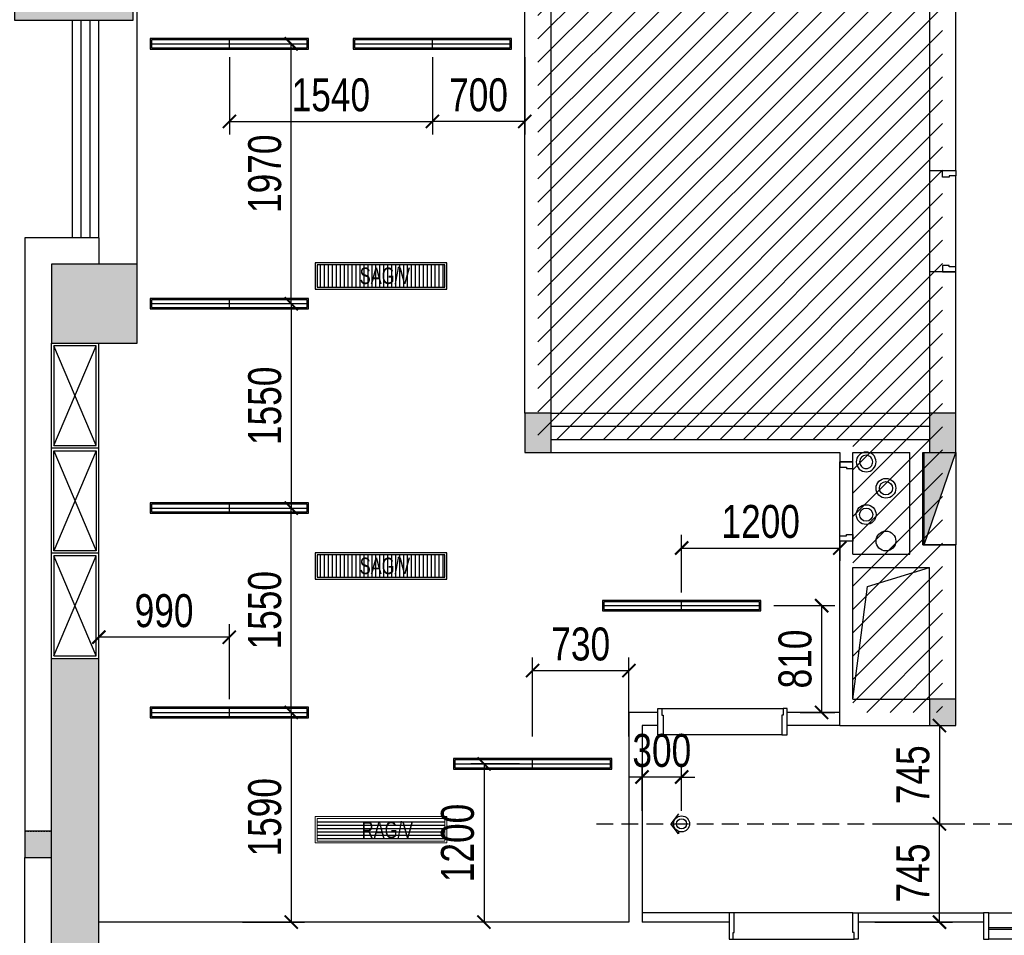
# Model space of a CAD drawing. Header units: millimetres. Extents: x -539149 to -534375, y 505028 to 505469.
# Tile 67 of 135: x -536092 to -536017, y 505173 to 505242. Entities that reach past the tile are written whole.
import ezdxf

# ---------------------------------------------------------------- set-up
doc = ezdxf.new("R2010")
doc.units = ezdxf.units.MM
doc.header["$LTSCALE"] = 10
doc.linetypes.add('DASH', pattern=[0.35, 0.25, -0.1])
doc.linetypes.add('DASHED', pattern=[19.05, 12.7, -6.35])
doc.layers.get('Defpoints').update_dxf_attribs({"color": 8})
for name, color, linetype in [('-消火栓', 242, 'Continuous'), ('A-建筑-原墙体', 2, 'Continuous'), ('A-建筑-新增墙体', 3, 'Continuous'), ('A-建筑-柱子、剪力墙', 251, 'Continuous'), ('A-建筑-窗户', 4, 'Continuous'), ('B-平面-到顶家具H', 30, 'Continuous'), ('B-平面-完成面造型线', 6, 'Continuous'), ('B-平面-门洞线', 8, 'Continuous'), ('C-顶棚-灯具', 4, 'Continuous'), ('C-顶棚-灯具尺寸', 4, 'Continuous'), ('C-顶棚-细线', 31, 'Continuous'), ('C-顶棚-造型线', 30, 'Continuous'), ('E-填充', 251, 'Continuous'), ('Q-立面-填充', 251, 'Continuous')]:
    doc.layers.add(name, color=color, linetype=linetype)
doc.layers.add('C-顶棚-空调', color=4, linetype='Continuous', lineweight=20)
doc.layers.add('E-空调', color=4, linetype='Continuous', lineweight=20)
doc.styles.add('CCD_DIM', font='txt', dxfattribs={"width": 0.8})
doc.styles.add('STSL', font='txt', dxfattribs={"width": 0.8})
doc.dimstyles.new('1-1', dxfattribs={"dimscale": 0, "dimtxt": 2.5, "dimasz": 1, "dimexe": 1, "dimexo": 1, "dimgap": 0.75, "dimtad": 1, "dimdec": 0, "dimrnd": 0.005, "dimzin": 0, "dimdsep": 46, "dimtxsty": 'CCD_DIM', "dimblk": 'ARCHTICK', "dimcen": 0.13, "dimclrd": 44, "dimclre": 44, "dimclrt": 50, "dimadec": 0, "dimazin": 0, "dimtfac": 1, "dimtdec": 0, "dimtix": 1, "dimtmove": 2, "dimatfit": 3, "dimldrblk": 'HBA_Leader_Dot', "dimfxl": 5, "dimfxlon": 1, "dimtvp": 1, "dimtolj": 1, "dimtzin": 0, "dimarcsym": 0})

# ---------------------------------------------------------------- blocks, each defined once
blk = doc.blocks.new('$TwtSys$00000434')
for p, q in [((-0.5, 0.5), (-0.5, -0.5)), ((-0.5, -0.5), (0.5, 0.5)), ((0.5, 0.5), (-0.5, 0.5)), ((0.5, -0.5), (0.5, 0.5)), ((-0.5, -0.5), (0.5, -0.5))]:
    blk.add_line(p, q)
blk.add_solid([(0.5, -0.5), (0.5, 0.5), (-0.5, -0.5)])
blk = doc.blocks.new('_FZH')
at = {"layer": 'A-建筑-原墙体'}
blk.add_lwpolyline([(-0.5, -0.5), (0.5, -0.5), (0.5, 0.5), (-0.5, 0.5)], close=True, dxfattribs=at)
at = {"layer": 'A-建筑-柱子、剪力墙'}
blk.add_solid([(-0.5, -0.5), (0.5, -0.5), (-0.5, 0.5), (0.5, 0.5)], dxfattribs=at)
blk = doc.blocks.new('*E408')
at = {"layer": 'B-平面-到顶家具H'}
for p, q in [((1460, 130), (5310, 130)), ((5310, -70), (1460, -70))]:
    blk.add_line(p, q, dxfattribs=at)
at = {"layer": 'B-平面-完成面造型线'}
for p, q in [((1420, 60), (1020, 60)), ((1420, 0), (1020, 0))]:
    blk.add_line(p, q, dxfattribs=at)
at = {"layer": 'B-平面-完成面造型线', "color": 4}
for p, q in [((1460, 56), (5310, 56)), ((1460, 44), (5310, 44))]:
    blk.add_line(p, q, dxfattribs=at)
at = {"layer": 'B-平面-完成面造型线'}
for points in [[(0, 130), (40, 130), (40, -70), (0, -70)], [(1420, 130), (1460, 130), (1460, -70), (1420, -70)], [(5350, 130), (5310, 130), (5310, -70), (5350, -70)]]:
    blk.add_lwpolyline(points, close=True, dxfattribs=at)
for points in [[(80, 15), (80, 0), (40, 0), (40, 60), (60, 60), (60, 50), (70, 50), (70, 15), (80, 15)], [(980, 15), (980, 0), (1020, 0), (1020, 60), (1000, 60), (1000, 50), (990, 50), (990, 15), (980, 15)]]:
    blk.add_lwpolyline(points, dxfattribs=at)
at = {"layer": 'C-顶棚-细线'}
for p, q in [((1000, 60), (60, 60)), ((980, 0), (80, 0))]:
    blk.add_line(p, q, dxfattribs=at)
at = {"layer": 'C-顶棚-造型线'}
for p, q in [((1420, 130), (40, 130)), ((1420, -70), (40, -70))]:
    blk.add_line(p, q, dxfattribs=at)
blk = doc.blocks.new('*E413')
at = {"layer": 'B-平面-完成面造型线'}
for points in [[(-940, 80), (-940, -70), (-980, -70), (-980, 130), (-950, 130), (-950, 80), (-940, 80)], [(-40, 80), (-40, -70), (0, -70), (0, 130), (-30, 130), (-30, 80), (-40, 80)]]:
    blk.add_lwpolyline(points, dxfattribs=at)
at = {"layer": 'B-平面-门洞线', "color": 8}
for p, q in [((-950, 130), (-30, 130)), ((-40, -70), (-940, -70))]:
    blk.add_line(p, q, dxfattribs=at)
blk = doc.blocks.new('A$C323A0BBE')
at = {"layer": 'C-顶棚-灯具', "color": 8}
for p, q in [((0, 600), (0, -600)), ((-40, 0), (40, 0))]:
    blk.add_line(p, q, dxfattribs=at)
at = {"layer": 'C-顶棚-灯具'}
blk.add_lwpolyline([(-40, -600), (40, -600), (40, 600), (-40, 600)], close=True, dxfattribs=at)
at = {"layer": 'C-顶棚-灯具', "color": 8}
blk.add_lwpolyline([(-30, -590), (30, -590), (30, 590), (-30, 590)], close=True, dxfattribs=at)
blk = doc.blocks.new('射灯(可调角度）')
h = blk.add_hatch(color=9)
edge = h.paths.add_edge_path()
edge.add_line((17.3, 44.1), (17.3, 59))
edge.add_line((17.3, 59), (63.3, 0))
edge.add_line((63.3, 0), (17.3, -59))
edge.add_line((17.3, -59), (17.3, -44.1))
edge.add_ellipse((0, 0), major_axis=(-33.5, 33.5), ratio=1, start_angle=156.44488, end_angle=225)
edge.add_ellipse((0, 0), major_axis=(33.5, 33.5), ratio=1, start_angle=315, end_angle=383.55512)
for p, q in [((17.3, 44.1), (17.3, 59)), ((17.3, 59), (63.3, 0)), ((17.3, -59), (63.3, 0))]:
    blk.add_line(p, q)
blk.add_circle((0, 0), 47.4)
at = {"color": 8}
blk.add_circle((0, 0), 30, dxfattribs=at)
blk = doc.blocks.new('*E416')
at = {"layer": 'B-平面-完成面造型线'}
for points in [[(-940, 80), (-940, -70), (-980, -70), (-980, 130), (-950, 130), (-950, 80), (-940, 80)], [(-40, 80), (-40, -70), (0, -70), (0, 130), (-30, 130), (-30, 80), (-40, 80)]]:
    blk.add_lwpolyline(points, dxfattribs=at)
at = {"layer": 'B-平面-门洞线', "color": 8}
for p, q in [((-950, 130), (-30, 130)), ((-40, -70), (-940, -70))]:
    blk.add_line(p, q, dxfattribs=at)
blk = doc.blocks.new('_ArchTick')
at = {"color": 0, "linetype": 'ByBlock', "const_width": 0.15}
blk.add_lwpolyline([(-0.5, -0.5), (0.5, 0.5)], dxfattribs=at)
blk = doc.blocks.new('HBA_Leader_Dot')
at = {"color": 0, "linetype": 'ByBlock'}
blk.add_line((-5, 0), (-10, 0), dxfattribs=at)
at = {"color": 0, "linetype": 'ByBlock', "const_width": 5}
blk.add_lwpolyline([(-2.5, 0, 1), (2.5, 0, 1)], format="xyb", close=True, dxfattribs=at)
blk = doc.blocks.new('*D341')
at = {"layer": 'C-顶棚-灯具尺寸', "color": 44, "lineweight": -2, "ltscale": 0.01, "transparency": 16777216}
for p, q in [((-536041.573, 505198.799), (-536041.573, 505203.166)), ((-536029.573, 505198.799), (-536029.573, 505203.166)), ((-536041.573, 505202.166), (-536029.573, 505202.166))]:
    blk.add_line(p, q, dxfattribs=at)
at = {"layer": 'Defpoints', "color": 0, "ltscale": 0.01, "transparency": 16777216}
for p in [(-536029.573, 505202.166), (-536041.573, 505197.799), (-536029.573, 505197.799)]:
    blk.add_point(p, dxfattribs=at)
at = {"layer": 'C-顶棚-灯具尺寸', "color": 44, "lineweight": -2, "ltscale": 0.01, "transparency": 16777216, "rotation": 180}
blk.add_blockref('_ArchTick', (-536041.573, 505202.166), dxfattribs=at)
at = {"layer": 'C-顶棚-灯具尺寸', "color": 44, "lineweight": -2, "ltscale": 0.01, "transparency": 16777216}
blk.add_blockref('_ArchTick', (-536029.573, 505202.166), dxfattribs=at)
at = {"layer": 'C-顶棚-灯具尺寸', "color": 50, "ltscale": 0.01, "transparency": 16777216, "insert": (-536035.573, 505204.166), "char_height": 2.5, "attachment_point": 5, "style": 'CCD_DIM'}
blk.add_mtext('\\A1;1200', dxfattribs=at)
blk = doc.blocks.new('*D342')
at = {"layer": 'C-顶棚-灯具尺寸', "color": 44, "lineweight": -2, "ltscale": 0.01, "transparency": 16777216}
for p, q in [((-536034.573, 505197.799), (-536029.956, 505197.799)), ((-536030.956, 505197.799), (-536030.956, 505189.699)), ((-536032.573, 505189.699), (-536029.956, 505189.699))]:
    blk.add_line(p, q, dxfattribs=at)
at = {"layer": 'Defpoints', "color": 0, "ltscale": 0.01, "transparency": 16777216}
for p in [(-536035.573, 505197.799), (-536033.573, 505189.699), (-536030.956, 505189.699)]:
    blk.add_point(p, dxfattribs=at)
at = {"layer": 'C-顶棚-灯具尺寸', "color": 44, "lineweight": -2, "ltscale": 0.01, "transparency": 16777216}
for p, rotation in [((-536030.956, 505197.799), 90), ((-536030.956, 505189.699), 270)]:
    blk.add_blockref('_ArchTick', p, dxfattribs=dict(at, rotation=rotation))
at = {"layer": 'C-顶棚-灯具尺寸', "color": 50, "ltscale": 0.01, "transparency": 16777216, "insert": (-536032.956, 505193.749), "char_height": 2.5, "attachment_point": 5, "rotation": 90, "style": 'CCD_DIM'}
blk.add_mtext('\\A1;810', dxfattribs=at)
blk = doc.blocks.new('*D343')
at = {"layer": 'C-顶棚-灯具尺寸', "color": 44, "lineweight": -2, "ltscale": 0.01, "transparency": 16777216}
for p, q in [((-536053.873, 505185.799), (-536057.556, 505185.799)), ((-536056.556, 505185.799), (-536056.556, 505173.799)), ((-536053.873, 505173.799), (-536057.556, 505173.799))]:
    blk.add_line(p, q, dxfattribs=at)
at = {"layer": 'Defpoints', "color": 0, "ltscale": 0.01, "transparency": 16777216}
for p in [(-536052.873, 505185.799), (-536056.556, 505173.799), (-536052.873, 505173.799)]:
    blk.add_point(p, dxfattribs=at)
at = {"layer": 'C-顶棚-灯具尺寸', "color": 44, "lineweight": -2, "ltscale": 0.01, "transparency": 16777216}
for p, rotation in [((-536056.556, 505185.799), 90), ((-536056.556, 505173.799), 270)]:
    blk.add_blockref('_ArchTick', p, dxfattribs=dict(at, rotation=rotation))
at = {"layer": 'C-顶棚-灯具尺寸', "color": 50, "ltscale": 0.01, "transparency": 16777216, "insert": (-536058.556, 505179.799), "char_height": 2.5, "attachment_point": 5, "rotation": 90, "style": 'CCD_DIM'}
blk.add_mtext('\\A1;1200', dxfattribs=at)
blk = doc.blocks.new('*D344')
at = {"layer": 'C-顶棚-灯具尺寸', "color": 44, "lineweight": -2, "ltscale": 0.01, "transparency": 16777216}
for p, q in [((-536085.773, 505190.699), (-536085.773, 505196.401)), ((-536075.873, 505190.699), (-536075.873, 505196.401)), ((-536075.873, 505195.401), (-536085.773, 505195.401))]:
    blk.add_line(p, q, dxfattribs=at)
at = {"layer": 'Defpoints', "color": 0, "ltscale": 0.01, "transparency": 16777216}
for p in [(-536085.773, 505195.401), (-536085.773, 505189.699), (-536075.873, 505189.699)]:
    blk.add_point(p, dxfattribs=at)
at = {"layer": 'C-顶棚-灯具尺寸', "color": 44, "lineweight": -2, "ltscale": 0.01, "transparency": 16777216, "rotation": 180}
blk.add_blockref('_ArchTick', (-536085.773, 505195.401), dxfattribs=at)
at = {"layer": 'C-顶棚-灯具尺寸', "color": 44, "lineweight": -2, "ltscale": 0.01, "transparency": 16777216}
blk.add_blockref('_ArchTick', (-536075.873, 505195.401), dxfattribs=at)
at = {"layer": 'C-顶棚-灯具尺寸', "color": 50, "ltscale": 0.01, "transparency": 16777216, "insert": (-536080.823, 505197.401), "char_height": 2.5, "attachment_point": 5, "style": 'CCD_DIM'}
blk.add_mtext('\\A1;990', dxfattribs=at)
blk = doc.blocks.new('*D345')
at = {"layer": 'C-顶棚-灯具尺寸', "color": 44, "lineweight": -2, "ltscale": 0.01, "transparency": 16777216}
for p, q in [((-536074.873, 505189.699), (-536070.179, 505189.699)), ((-536071.179, 505189.699), (-536071.179, 505173.799)), ((-536074.873, 505173.799), (-536070.179, 505173.799))]:
    blk.add_line(p, q, dxfattribs=at)
at = {"layer": 'Defpoints', "color": 0, "ltscale": 0.01, "transparency": 16777216}
for p in [(-536075.873, 505189.699), (-536075.873, 505173.799), (-536071.179, 505173.799)]:
    blk.add_point(p, dxfattribs=at)
at = {"layer": 'C-顶棚-灯具尺寸', "color": 44, "lineweight": -2, "ltscale": 0.01, "transparency": 16777216}
for p, rotation in [((-536071.179, 505189.699), 90), ((-536071.179, 505173.799), 270)]:
    blk.add_blockref('_ArchTick', p, dxfattribs=dict(at, rotation=rotation))
at = {"layer": 'C-顶棚-灯具尺寸', "color": 50, "ltscale": 0.01, "transparency": 16777216, "insert": (-536073.179, 505181.749), "char_height": 2.5, "attachment_point": 5, "rotation": 90, "style": 'CCD_DIM'}
blk.add_mtext('\\A1;1590', dxfattribs=at)
blk = doc.blocks.new('*D346')
at = {"layer": 'C-顶棚-灯具尺寸', "color": 44, "lineweight": -2, "ltscale": 0.01, "transparency": 16777216}
for p, q in [((-536074.873, 505205.199), (-536070.179, 505205.199)), ((-536071.179, 505189.699), (-536071.179, 505205.199)), ((-536074.873, 505189.699), (-536070.179, 505189.699))]:
    blk.add_line(p, q, dxfattribs=at)
at = {"layer": 'Defpoints', "color": 0, "ltscale": 0.01, "transparency": 16777216}
for p in [(-536075.873, 505205.199), (-536071.179, 505205.199), (-536075.873, 505189.699)]:
    blk.add_point(p, dxfattribs=at)
at = {"layer": 'C-顶棚-灯具尺寸', "color": 44, "lineweight": -2, "ltscale": 0.01, "transparency": 16777216}
for p, rotation in [((-536071.179, 505205.199), 90), ((-536071.179, 505189.699), 270)]:
    blk.add_blockref('_ArchTick', p, dxfattribs=dict(at, rotation=rotation))
at = {"layer": 'C-顶棚-灯具尺寸', "color": 50, "ltscale": 0.01, "transparency": 16777216, "insert": (-536073.179, 505197.449), "char_height": 2.5, "attachment_point": 5, "rotation": 90, "style": 'CCD_DIM'}
blk.add_mtext('\\A1;1550', dxfattribs=at)
blk = doc.blocks.new('*D347')
at = {"layer": 'C-顶棚-灯具尺寸', "color": 44, "lineweight": -2, "ltscale": 0.01, "transparency": 16777216}
for p, q in [((-536074.873, 505220.699), (-536070.179, 505220.699)), ((-536071.179, 505220.699), (-536071.179, 505205.199)), ((-536074.873, 505205.199), (-536070.179, 505205.199))]:
    blk.add_line(p, q, dxfattribs=at)
at = {"layer": 'Defpoints', "color": 0, "ltscale": 0.01, "transparency": 16777216}
for p in [(-536075.873, 505220.699), (-536075.873, 505205.199), (-536071.179, 505205.199)]:
    blk.add_point(p, dxfattribs=at)
at = {"layer": 'C-顶棚-灯具尺寸', "color": 44, "lineweight": -2, "ltscale": 0.01, "transparency": 16777216}
for p, rotation in [((-536071.179, 505220.699), 90), ((-536071.179, 505205.199), 270)]:
    blk.add_blockref('_ArchTick', p, dxfattribs=dict(at, rotation=rotation))
at = {"layer": 'C-顶棚-灯具尺寸', "color": 50, "ltscale": 0.01, "transparency": 16777216, "insert": (-536073.179, 505212.949), "char_height": 2.5, "attachment_point": 5, "rotation": 90, "style": 'CCD_DIM'}
blk.add_mtext('\\A1;1550', dxfattribs=at)
blk = doc.blocks.new('*D348')
at = {"layer": 'C-顶棚-灯具尺寸', "color": 44, "lineweight": -2, "ltscale": 0.01, "transparency": 16777216}
for p, q in [((-536074.873, 505240.399), (-536070.179, 505240.399)), ((-536071.179, 505220.699), (-536071.179, 505240.399)), ((-536074.873, 505220.699), (-536070.179, 505220.699))]:
    blk.add_line(p, q, dxfattribs=at)
at = {"layer": 'Defpoints', "color": 0, "ltscale": 0.01, "transparency": 16777216}
for p in [(-536075.873, 505240.399), (-536071.179, 505240.399), (-536075.873, 505220.699)]:
    blk.add_point(p, dxfattribs=at)
at = {"layer": 'C-顶棚-灯具尺寸', "color": 44, "lineweight": -2, "ltscale": 0.01, "transparency": 16777216}
for p, rotation in [((-536071.179, 505240.399), 90), ((-536071.179, 505220.699), 270)]:
    blk.add_blockref('_ArchTick', p, dxfattribs=dict(at, rotation=rotation))
at = {"layer": 'C-顶棚-灯具尺寸', "color": 50, "ltscale": 0.01, "transparency": 16777216, "insert": (-536073.179, 505230.549), "char_height": 2.5, "attachment_point": 5, "rotation": 90, "style": 'CCD_DIM'}
blk.add_mtext('\\A1;1970', dxfattribs=at)
blk = doc.blocks.new('*D349')
at = {"layer": 'C-顶棚-灯具尺寸', "color": 44, "lineweight": -2, "ltscale": 0.01, "transparency": 16777216}
for p, q in [((-536075.873, 505239.399), (-536075.873, 505233.519)), ((-536060.473, 505239.399), (-536060.473, 505233.519)), ((-536075.873, 505234.519), (-536060.473, 505234.519))]:
    blk.add_line(p, q, dxfattribs=at)
at = {"layer": 'Defpoints', "color": 0, "ltscale": 0.01, "transparency": 16777216}
for p in [(-536075.873, 505240.399), (-536060.473, 505240.399), (-536060.473, 505234.519)]:
    blk.add_point(p, dxfattribs=at)
at = {"layer": 'C-顶棚-灯具尺寸', "color": 44, "lineweight": -2, "ltscale": 0.01, "transparency": 16777216, "rotation": 180}
blk.add_blockref('_ArchTick', (-536075.873, 505234.519), dxfattribs=at)
at = {"layer": 'C-顶棚-灯具尺寸', "color": 44, "lineweight": -2, "ltscale": 0.01, "transparency": 16777216}
blk.add_blockref('_ArchTick', (-536060.473, 505234.519), dxfattribs=at)
at = {"layer": 'C-顶棚-灯具尺寸', "color": 50, "ltscale": 0.01, "transparency": 16777216, "insert": (-536068.173, 505236.519), "char_height": 2.5, "attachment_point": 5, "style": 'CCD_DIM'}
blk.add_mtext('\\A1;1540', dxfattribs=at)
blk = doc.blocks.new('*D350')
at = {"layer": 'C-顶棚-灯具尺寸', "color": 44, "lineweight": -2, "ltscale": 0.01, "transparency": 16777216}
for p, q in [((-536060.473, 505239.399), (-536060.473, 505233.519)), ((-536053.473, 505239.399), (-536053.473, 505233.519)), ((-536053.473, 505234.519), (-536060.473, 505234.519))]:
    blk.add_line(p, q, dxfattribs=at)
at = {"layer": 'Defpoints', "color": 0, "ltscale": 0.01, "transparency": 16777216}
for p in [(-536060.473, 505240.399), (-536053.473, 505240.399), (-536060.473, 505234.519)]:
    blk.add_point(p, dxfattribs=at)
at = {"layer": 'C-顶棚-灯具尺寸', "color": 44, "lineweight": -2, "ltscale": 0.01, "transparency": 16777216, "rotation": 180}
blk.add_blockref('_ArchTick', (-536060.473, 505234.519), dxfattribs=at)
at = {"layer": 'C-顶棚-灯具尺寸', "color": 44, "lineweight": -2, "ltscale": 0.01, "transparency": 16777216}
blk.add_blockref('_ArchTick', (-536053.473, 505234.519), dxfattribs=at)
at = {"layer": 'C-顶棚-灯具尺寸', "color": 50, "ltscale": 0.01, "transparency": 16777216, "insert": (-536056.973, 505236.519), "char_height": 2.5, "attachment_point": 5, "style": 'CCD_DIM'}
blk.add_mtext('\\A1;700', dxfattribs=at)
blk = doc.blocks.new('*D369')
at = {"layer": 'C-顶棚-灯具尺寸', "color": 44, "lineweight": -2, "ltscale": 0.01, "transparency": 16777216}
for p, q in [((-536044.573, 505182.249), (-536044.573, 505185.801)), ((-536041.573, 505182.249), (-536041.573, 505185.801)), ((-536044.573, 505184.801), (-536045.573, 505184.801)), ((-536041.573, 505184.801), (-536044.573, 505184.801)), ((-536041.573, 505184.801), (-536040.573, 505184.801))]:
    blk.add_line(p, q, dxfattribs=at)
at = {"layer": 'Defpoints', "color": 0, "ltscale": 0.01, "transparency": 16777216}
for p in [(-536044.573, 505184.801), (-536044.573, 505181.249), (-536041.573, 505181.249)]:
    blk.add_point(p, dxfattribs=at)
at = {"layer": 'C-顶棚-灯具尺寸', "color": 44, "lineweight": -2, "ltscale": 0.01, "transparency": 16777216}
blk.add_blockref('_ArchTick', (-536044.573, 505184.801), dxfattribs=at)
at = {"layer": 'C-顶棚-灯具尺寸', "color": 44, "lineweight": -2, "ltscale": 0.01, "transparency": 16777216, "rotation": 180}
blk.add_blockref('_ArchTick', (-536041.573, 505184.801), dxfattribs=at)
at = {"layer": 'C-顶棚-灯具尺寸', "color": 50, "ltscale": 0.01, "transparency": 16777216, "insert": (-536043.073, 505186.801), "char_height": 2.5, "attachment_point": 5, "style": 'CCD_DIM'}
blk.add_mtext('\\A1;300', dxfattribs=at)
blk = doc.blocks.new('*D384')
at = {"layer": 'C-顶棚-灯具尺寸', "color": 44, "lineweight": -2, "ltscale": 0.01, "transparency": 16777216}
for p, q in [((-536026.919, 505188.699), (-536021.015, 505188.699)), ((-536022.015, 505188.699), (-536022.015, 505181.249)), ((-536026.919, 505181.249), (-536021.015, 505181.249))]:
    blk.add_line(p, q, dxfattribs=at)
at = {"layer": 'Defpoints', "color": 0, "ltscale": 0.01, "transparency": 16777216}
for p in [(-536027.919, 505188.699), (-536027.919, 505181.249), (-536022.015, 505181.249)]:
    blk.add_point(p, dxfattribs=at)
at = {"layer": 'C-顶棚-灯具尺寸', "color": 44, "lineweight": -2, "ltscale": 0.01, "transparency": 16777216}
for p, rotation in [((-536022.015, 505188.699), 90), ((-536022.015, 505181.249), 270)]:
    blk.add_blockref('_ArchTick', p, dxfattribs=dict(at, rotation=rotation))
at = {"layer": 'C-顶棚-灯具尺寸', "color": 50, "ltscale": 0.01, "transparency": 16777216, "insert": (-536024.015, 505184.974), "char_height": 2.5, "attachment_point": 5, "rotation": 90, "style": 'CCD_DIM'}
blk.add_mtext('\\A1;745', dxfattribs=at)
blk = doc.blocks.new('*D385')
at = {"layer": 'C-顶棚-灯具尺寸', "color": 44, "lineweight": -2, "ltscale": 0.01, "transparency": 16777216}
for p, q in [((-536026.919, 505181.249), (-536021.015, 505181.249)), ((-536022.015, 505173.799), (-536022.015, 505181.249)), ((-536026.919, 505173.799), (-536021.015, 505173.799))]:
    blk.add_line(p, q, dxfattribs=at)
at = {"layer": 'Defpoints', "color": 0, "ltscale": 0.01, "transparency": 16777216}
for p in [(-536027.919, 505181.249), (-536022.015, 505181.249), (-536027.919, 505173.799)]:
    blk.add_point(p, dxfattribs=at)
at = {"layer": 'C-顶棚-灯具尺寸', "color": 44, "lineweight": -2, "ltscale": 0.01, "transparency": 16777216}
for p, rotation in [((-536022.015, 505181.249), 90), ((-536022.015, 505173.799), 270)]:
    blk.add_blockref('_ArchTick', p, dxfattribs=dict(at, rotation=rotation))
at = {"layer": 'C-顶棚-灯具尺寸', "color": 50, "ltscale": 0.01, "transparency": 16777216, "insert": (-536024.015, 505177.524), "char_height": 2.5, "attachment_point": 5, "rotation": 90, "style": 'CCD_DIM'}
blk.add_mtext('\\A1;745', dxfattribs=at)
blk = doc.blocks.new('*U197')
at = {"layer": 'C-顶棚-灯具'}
h = blk.add_hatch(dxfattribs=at)
h.set_pattern_fill('_USER', color=8, scale=30, angle=90, style=0, pattern_type=0)
h.set_pattern_definition([(90, (15, 15), (-30, 2e-15), [])])
h.paths.add_polyline_path([(15, 185), (15, 15), (985, 15), (985, 185)])
at = {"layer": 'C-顶棚-灯具', "linetype": 'ByBlock'}
blk.add_lwpolyline([(0, 200), (0, 0), (1000, 0), (1000, 200)], close=True, dxfattribs=at)
at = {"layer": 'C-顶棚-灯具', "color": 8}
blk.add_lwpolyline([(15, 185), (15, 15), (985, 15), (985, 185)], close=True, dxfattribs=at)
at = {"layer": 'C-顶棚-灯具', "style": 'STSL', "width": 0.75}
blk.add_text('SAG/V', height=125, dxfattribs=at).set_placement((338.5, 38.7))
blk = doc.blocks.new('A$C6A8D0C23')
at = {"layer": 'C-顶棚-灯具'}
h = blk.add_hatch(dxfattribs=at)
h.set_pattern_fill('_USER', color=8, scale=25, style=0, pattern_type=0)
h.set_pattern_definition([(0, (15, 15), (0, 25), [])])
h.paths.add_polyline_path([(15, 185), (15, 15), (985, 15), (985, 185)])
at = {"layer": 'C-顶棚-空调', "color": 8}
blk.add_lwpolyline([(15, 185), (15, 15), (985, 15), (985, 185)], close=True, dxfattribs=at)
at = {"layer": 'E-空调', "linetype": 'ByBlock'}
blk.add_lwpolyline([(0, 200), (0, 0), (1000, 0), (1000, 200)], close=True, dxfattribs=at)
at = {"layer": 'E-空调', "style": 'STSL', "width": 0.75}
blk.add_text('RAG/V', height=125, dxfattribs=at).set_placement((353.9, 36))

msp = doc.modelspace()

# ---------------------------------------------------------------- hatches: boundary and pattern name
at = {"layer": 'E-填充', "ltscale": 0.01}
for points in [[(-536053.473, 505212.399), (-536053.473, 505209.399), (-536051.473, 505209.399), (-536051.473, 505212.399)], [(-536022.773, 505212.399), (-536022.773, 505209.399), (-536020.773, 505209.399), (-536020.773, 505212.399)], [(-536085.773, 505188.899), (-536085.773, 505193.699), (-536089.373, 505193.699), (-536089.373, 505188.899), (-536089.373, 505162.699), (-536085.773, 505162.699)], [(-536022.773, 505190.699), (-536022.773, 505188.699), (-536020.773, 505188.699), (-536020.773, 505190.699)], [(-536091.373, 505180.699), (-536091.373, 505178.699), (-536089.373, 505178.699), (-536089.373, 505180.699)]]:
    msp.add_hatch(color=256, dxfattribs=at).paths.add_polyline_path(points)
at = {"layer": 'Q-立面-填充', "ltscale": 0.005}
h = msp.add_hatch(dxfattribs=at)
h.set_pattern_fill('ANSI31', color=256, scale=1000, style=0)
h.set_pattern_definition([(45, (-536091.1732, 505189.6987), (-0.883883, 0.883883), [])])
h.paths.add_polyline_path([(-536028.573, 505189.699), (-536021.773, 505189.699), (-536021.773, 505307.899), (-536058.673, 505307.899), (-536058.673, 505336.099), (-536091.173, 505336.099), (-536091.173, 505249.699), (-536052.473, 505249.699), (-536052.473, 505210.399), (-536028.573, 505210.399)])

# ---------------------------------------------------------------- linework, layer by layer
at = {"ltscale": 0.01}
msp.add_line((-536020.773, 505209.399, 0.069), (-536020.773, 505202.399, 0.069), dxfattribs=at)
at = {"color": 31, "ltscale": 0.01}
for centre, radius in [((-536026.073, 505206.699, 0.069), 0.75), ((-536026.073, 505206.699, 0.069), 0.5), ((-536027.573, 505204.699, 0.069), 0.75), ((-536027.573, 505204.699, 0.069), 0.5), ((-536026.073, 505202.699, 0.069), 0.75)]:
    msp.add_circle(centre, radius, dxfattribs=at)
at = {"color": 31, "ltscale": 0.01, "extrusion": (0, 0, -1)}
for major_axis, start_param, end_param in [((0.619, 0.424), -0.000115, 6.28307), ((0.412, 0.283), 0.000421, 6.283606)]:
    msp.add_ellipse((-536027.573, 505208.698, 0.069), major_axis=major_axis, ratio=1, start_param=start_param, end_param=end_param, dxfattribs=at)
at = {"layer": 'A-建筑-原墙体', "ltscale": 0.01}
for p, q in [((-536053.473, 505212.399, 0.069), (-536053.473, 505246.699, 0.069)), ((-536051.473, 505212.399, 0.069), (-536051.473, 505246.699, 0.069)), ((-536022.773, 505243.199, 0.069), (-536022.773, 505230.799, 0.069)), ((-536020.773, 505230.799, 0.069), (-536020.773, 505243.199, 0.069)), ((-536022.773, 505230.799, 0.069), (-536020.773, 505230.799, 0.069)), ((-536085.773, 505225.699, 0.069), (-536091.373, 505225.699, 0.069)), ((-536091.373, 505225.699, 0.069), (-536091.373, 505180.699, 0.069)), ((-536085.773, 505225.699, 0.069), (-536085.773, 505223.699, 0.069)), ((-536022.773, 505223.099, 0.069), (-536022.773, 505212.399, 0.069)), ((-536020.773, 505223.099, 0.069), (-536022.773, 505223.099, 0.069)), ((-536020.773, 505212.399, 0.069), (-536020.773, 505223.099, 0.069)), ((-536089.373, 505193.799, 0.069), (-536089.373, 505217.699, 0.069)), ((-536053.473, 505212.399, 0.069), (-536053.473, 505209.399, 0.069)), ((-536051.473, 505212.399, 0.069), (-536053.473, 505212.399, 0.069)), ((-536051.473, 505212.399, 0.069), (-536022.773, 505212.399, 0.069)), ((-536051.473, 505209.399, 0.069), (-536051.473, 505212.399, 0.069)), ((-536022.773, 505212.399, 0.069), (-536022.773, 505209.399, 0.069)), ((-536020.773, 505212.399, 0.069), (-536022.773, 505212.399, 0.069)), ((-536020.773, 505209.399, 0.069), (-536020.773, 505212.399, 0.069)), ((-536051.473, 505211.399, 0.069), (-536022.773, 505211.399, 0.069)), ((-536051.473, 505210.399, 0.069), (-536028.773, 505210.399, 0.069)), ((-536028.773, 505210.399, 0.069), (-536023.773, 505210.399, 0.069)), ((-536023.773, 505210.399, 0.069), (-536022.773, 505210.399, 0.069)), ((-536053.473, 505209.399, 0.069), (-536051.473, 505209.399, 0.069)), ((-536051.473, 505209.399, 0.069), (-536029.573, 505209.399, 0.069)), ((-536029.573, 505209.399, 0.069), (-536029.573, 505208.699, 0.069)), ((-536028.573, 505208.699, 0.069), (-536028.573, 505209.399, 0.069)), ((-536028.573, 505209.399, 0.069), (-536024.273, 505209.399, 0.069)), ((-536024.273, 505201.699, 0.069), (-536024.273, 505209.399, 0.069)), ((-536023.273, 505202.399, 0.069), (-536023.273, 505209.399, 0.069)), ((-536023.273, 505209.399, 0.069), (-536022.773, 505209.399, 0.069)), ((-536022.773, 505209.399, 0.069), (-536020.773, 505209.399, 0.069)), ((-536029.573, 505208.699, 0.069), (-536028.573, 505208.699, 0.069)), ((-536028.573, 505202.699, 0.069), (-536029.573, 505202.699, 0.069)), ((-536029.573, 505202.699, 0.069), (-536029.573, 505201.199, 0.069)), ((-536028.573, 505201.699, 0.069), (-536028.573, 505202.699, 0.069)), ((-536023.273, 505202.399, 0.069), (-536020.773, 505202.399, 0.069)), ((-536020.773, 505190.699, 0.069), (-536020.773, 505202.399, 0.069)), ((-536028.573, 505201.699, 0.069), (-536024.273, 505201.699, 0.069)), ((-536029.573, 505188.699, 0.069), (-536029.573, 505201.199, 0.069)), ((-536028.573, 505190.699, 0.069), (-536028.573, 505200.699, 0.069)), ((-536028.573, 505200.699, 0.069), (-536023.773, 505200.699, 0.069)), ((-536023.773, 505200.699, 0.069), (-536022.773, 505200.699, 0.069)), ((-536022.773, 505190.699, 0.069), (-536022.773, 505200.699, 0.069)), ((-536089.373, 505180.699, 0.069), (-536089.373, 505193.799, 0.069)), ((-536089.373, 505193.799, 0.069), (-536085.773, 505193.799, 0.069)), ((-536085.773, 505162.699, 0.069), (-536085.773, 505193.799, 0.069)), ((-536085.773, 505189.699, 0.069), (-536085.773, 505193.799, 0.069)), ((-536028.573, 505190.699, 0.069), (-536022.773, 505190.699, 0.069)), ((-536022.773, 505190.699, 0.069), (-536022.773, 505188.699, 0.069)), ((-536020.773, 505190.699, 0.069), (-536022.773, 505190.699, 0.069)), ((-536020.773, 505188.699, 0.069), (-536020.773, 505190.699, 0.069)), ((-536029.573, 505188.699, 0.069), (-536022.773, 505188.699, 0.069)), ((-536022.773, 505188.699, 0.069), (-536020.773, 505188.699, 0.069)), ((-536091.373, 505180.699, 0.069), (-536091.373, 505178.699, 0.069)), ((-536089.373, 505180.699, 0.069), (-536091.373, 505180.699, 0.069)), ((-536089.373, 505178.699, 0.069), (-536089.373, 505180.699, 0.069)), ((-536091.373, 505162.699, 0.069), (-536091.373, 505178.699, 0.069)), ((-536091.373, 505178.699, 0.069), (-536089.373, 505178.699, 0.069)), ((-536089.373, 505162.699, 0.069), (-536089.373, 505178.699, 0.069))]:
    msp.add_line(p, q, dxfattribs=at)
at = {"layer": 'A-建筑-原墙体', "linetype": 'DASH', "ltscale": 0.015}
msp.add_line((-536091.373, 505180.699, 0.069), (-536089.373, 505180.699, 0.069), dxfattribs=at)
at = {"layer": 'A-建筑-新增墙体', "ltscale": 0.01}
for p, q in [((-536045.573, 505189.699, 0.069), (-536045.573, 505173.799, 0.069)), ((-536043.373, 505189.699, 0.069), (-536045.573, 505189.699, 0.069)), ((-536043.373, 505188.699, 0.069), (-536043.373, 505189.699, 0.069)), ((-536033.573, 505188.699, 0.069), (-536033.573, 505189.699, 0.069)), ((-536029.573, 505189.699, 0.069), (-536033.573, 505189.699, 0.069)), ((-536044.573, 505188.699, 0.069), (-536044.573, 505173.799, 0.069)), ((-536043.373, 505188.699, 0.069), (-536044.573, 505188.699, 0.069)), ((-536029.573, 505188.699, 0.069), (-536033.573, 505188.699, 0.069)), ((-536045.573, 505173.799, 0.069), (-536085.773, 505173.799, 0.069)), ((-536037.973, 505173.799, 0.069), (-536044.573, 505173.799, 0.069)), ((-536037.973, 505173.799, 0.069), (-536037.973, 505172.799, 0.069)), ((-536018.673, 505173.799, 0.069), (-536028.173, 505173.799, 0.069)), ((-536028.173, 505173.799, 0.069), (-536028.173, 505172.799, 0.069)), ((-536018.673, 505173.799, 0.069), (-536018.673, 505172.799, 0.069))]:
    msp.add_line(p, q, dxfattribs=at)
at = {"layer": 'A-建筑-窗户', "ltscale": 0.01}
for p, q in [((-536087.773, 505225.699, 0.069), (-536087.773, 505242.199, 0.069)), ((-536087.107, 505225.699, 0.069), (-536087.107, 505242.199, 0.069)), ((-536086.44, 505225.699, 0.069), (-536086.44, 505242.199, 0.069)), ((-536085.773, 505225.699, 0.069), (-536085.773, 505242.199, 0.069))]:
    msp.add_line(p, q, dxfattribs=at)
at = {"layer": 'B-平面-到顶家具H', "ltscale": 0.01}
for p, q in [((-536082.873, 505223.699, 0.069), (-536082.873, 505245.399, 0.069)), ((-536085.773, 505193.799, 0.069), (-536085.773, 505217.699, 0.069))]:
    msp.add_line(p, q, dxfattribs=at)
at = {"layer": 'B-平面-到顶家具H', "color": 8, "ltscale": 0.01}
for p, q in [((-536085.973, 505209.932, 0.069), (-536089.173, 505217.499, 0.069)), ((-536089.173, 505209.932, 0.069), (-536085.973, 505217.499, 0.069)), ((-536085.773, 505209.732, 0.069), (-536089.373, 505209.732, 0.069)), ((-536085.973, 505209.532, 0.069), (-536089.173, 505201.965, 0.069)), ((-536089.173, 505209.532, 0.069), (-536085.973, 505201.965, 0.069)), ((-536085.773, 505201.765, 0.069), (-536089.373, 505201.765, 0.069)), ((-536085.973, 505193.999, 0.069), (-536089.173, 505201.565, 0.069)), ((-536089.173, 505193.999, 0.069), (-536085.973, 505201.565, 0.069))]:
    msp.add_line(p, q, dxfattribs=at)
at = {"layer": 'B-平面-到顶家具H', "color": 8, "ltscale": 0.01, "elevation": 0.069}
for points in [[(-536085.973, 505217.499), (-536089.173, 505217.499), (-536089.173, 505209.932), (-536085.973, 505209.932)], [(-536085.973, 505201.965), (-536089.173, 505201.965), (-536089.173, 505209.532), (-536085.973, 505209.532)], [(-536085.973, 505201.565), (-536089.173, 505201.565), (-536089.173, 505193.999), (-536085.973, 505193.999)]]:
    msp.add_lwpolyline(points, close=True, dxfattribs=at)
at = {"layer": 'B-平面-完成面造型线', "ltscale": 0.01, "elevation": 0.069}
for points in [[(-536020.773, 505230.399), (-536021.273, 505230.399), (-536021.273, 505230.299), (-536021.773, 505230.299), (-536021.773, 505230.799), (-536020.773, 505230.799), (-536020.773, 505230.399)], [(-536020.773, 505223.499), (-536021.273, 505223.499), (-536021.273, 505223.599), (-536021.773, 505223.599), (-536021.773, 505223.099), (-536020.773, 505223.099), (-536020.773, 505223.499)], [(-536029.573, 505208.299), (-536029.073, 505208.299), (-536029.073, 505208.199), (-536028.573, 505208.199), (-536028.573, 505208.699), (-536029.573, 505208.699), (-536029.573, 505208.299)], [(-536029.573, 505203.099), (-536029.073, 505203.099), (-536029.073, 505203.199), (-536028.573, 505203.199), (-536028.573, 505202.699), (-536029.573, 505202.699), (-536029.573, 505203.099)]]:
    msp.add_lwpolyline(points, dxfattribs=at)
at = {"layer": 'B-平面-门洞线', "ltscale": 0.01}
for p, q in [((-536022.773, 505230.799, 0.069), (-536022.773, 505223.099, 0.069)), ((-536020.773, 505223.499, 0.069), (-536020.773, 505230.399, 0.069)), ((-536029.573, 505202.699, 0.069), (-536029.573, 505208.699, 0.069)), ((-536028.573, 505202.699, 0.069), (-536028.573, 505208.699, 0.069))]:
    msp.add_line(p, q, dxfattribs=at)
at = {"layer": 'B-平面-门洞线', "ltscale": 0.01, "elevation": 0.069}
msp.add_lwpolyline([(-536028.573, 505190.699), (-536027.472, 505199.255), (-536022.773, 505200.699)], dxfattribs=at)
at = {"layer": 'C-顶棚-灯具尺寸', "color": 251, "linetype": 'DASHED', "ltscale": 0.01}
msp.add_line((-536048.038, 505181.249, 0.069), (-535863.309, 505181.249, 0.069), dxfattribs=at)
at = {"layer": 'C-顶棚-造型线', "ltscale": 0.01}
for p, q in [((-536037.973, 505174.499, 0.069), (-536044.573, 505174.499, 0.069)), ((-536028.173, 505174.499, 0.069), (-536018.673, 505174.499, 0.069))]:
    msp.add_line(p, q, dxfattribs=at)

# ---------------------------------------------------------------- block references
at = {"layer": '-消火栓', "ltscale": 0.01, "xscale": -7.000000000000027, "yscale": 2.4, "zscale": 7, "rotation": 270.0000050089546}
msp.add_blockref('$TwtSys$00000434', (-536021.973, 505205.899, 0.069), dxfattribs=at)
at = {"ltscale": 0.01, "xscale": 0.01, "yscale": 0.01, "zscale": 0.01}
msp.add_blockref('*E416', (-536033.573, 505188.699, 0.069), dxfattribs=at)
at = {"ltscale": 0.01, "yscale": 0.01, "zscale": 0.01, "rotation": 180}
for name, p, xscale in [('*E413', (-536028.173, 505173.799, 0.069), -0.01), ('*E408', (-535965.173, 505173.799, 0.069), 0.01)]:
    msp.add_blockref(name, p, dxfattribs=dict(at, xscale=xscale))
at = {"layer": 'A-建筑-原墙体', "ltscale": 0.01}
for p, xscale, yscale, zscale in [((-536087.673, 505245.949, 0.069), 9, 7.500000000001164, 7.500000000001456), ((-536086.123, 505220.699, 0.069), 6.499999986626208, 5.999999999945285, 5.999999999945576)]:
    msp.add_blockref('_FZH', p, dxfattribs=dict(at, xscale=xscale, yscale=yscale, zscale=zscale))
at = {"layer": 'C-顶棚-灯具', "ltscale": 0.01, "xscale": 0.01, "yscale": 0.01, "zscale": 0.01, "rotation": 90}
for p in [(-536075.873, 505240.399, 0.069), (-536060.473, 505240.399, 0.069), (-536075.873, 505220.699, 0.069), (-536075.873, 505205.199, 0.069), (-536041.573, 505197.799, 0.069), (-536075.873, 505189.699, 0.069), (-536052.873, 505185.799, 0.069)]:
    msp.add_blockref('A$C323A0BBE', p, dxfattribs=at)
at = {"layer": 'C-顶棚-灯具', "ltscale": 0.01, "xscale": 0.01, "yscale": 0.01, "zscale": 0.01}
for name, p in [('*U197', (-536069.373, 505221.799, 0.069)), ('*U197', (-536069.373, 505199.799, 0.069)), ('A$C6A8D0C23', (-536069.373, 505179.799, 0.069))]:
    msp.add_blockref(name, p, dxfattribs=at)
at = {"layer": 'C-顶棚-灯具', "linetype": 'ByBlock', "ltscale": 0.01, "xscale": 0.0128000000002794, "yscale": 0.0128000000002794, "zscale": 0.0128000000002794, "rotation": 180}
msp.add_blockref('射灯(可调角度）', (-536041.573, 505181.249, 0.069), dxfattribs=at)

# ---------------------------------------------------------------- dimensions: what is measured, and where the dimension line sits
at = {"layer": 'C-顶棚-灯具尺寸', "ltscale": 0.01}
for base, p1, p2, picture, middle in [((-536060.473, 505234.519, 0.069), (-536075.873, 505240.399, 0.069), (-536060.473, 505240.399, 0.069), '*D349', (-536068.173, 505236.519, 0.069)), ((-536029.573, 505202.166, 0.069), (-536041.573, 505197.799, 0.069), (-536029.573, 505197.799, 0.069), '*D341', (-536035.573, 505204.166, 0.069)), ((-536085.773, 505195.401, 0.069), (-536075.873, 505189.699, 0.069), (-536085.773, 505189.699, 0.069), '*D344', (-536080.823, 505197.401, 0.069)), ((-536044.573, 505184.801, 0.069), (-536041.573, 505181.249, 0.069), (-536044.573, 505181.249, 0.069), '*D369', (-536043.073, 505186.801, 0.069))]:
    dim = msp.add_linear_dim(base=base, p1=p1, p2=p2, dimstyle='1-1', override={"dimscale": 1, "dimlfac": 100}, dxfattribs=at)
    dim.commit()
    dim.dimension.update_dxf_attribs({"geometry": picture, "text_midpoint": middle})
for base, p1, p2, angle, picture, middle in [((-536071.179, 505240.399, 0.069), (-536075.873, 505220.699, 0.069), (-536075.873, 505240.399, 0.069), 270, '*D348', (-536073.179, 505230.549, 0.069)), ((-536060.473, 505234.519, 0.069), (-536053.473, 505240.399, 0.069), (-536060.473, 505240.399, 0.069), 180, '*D350', (-536056.973, 505236.519, 0.069)), ((-536071.179, 505205.199, 0.069), (-536075.873, 505220.699, 0.069), (-536075.873, 505205.199, 0.069), 90, '*D347', (-536073.179, 505212.949, 0.069)), ((-536071.179, 505205.199, 0.069), (-536075.873, 505189.699, 0.069), (-536075.873, 505205.199, 0.069), 270, '*D346', (-536073.179, 505197.449, 0.069)), ((-536030.956, 505189.699, 0.069), (-536035.573, 505197.799, 0.069), (-536033.573, 505189.699, 0.069), 90, '*D342', (-536032.956, 505193.749, 0.069)), ((-536071.179, 505173.799, 0.069), (-536075.873, 505189.699, 0.069), (-536075.873, 505173.799, 0.069), 90, '*D345', (-536073.179, 505181.749, 0.069)), ((-536022.015, 505181.249, 0.069), (-536027.919, 505188.699, 0.069), (-536027.919, 505181.249, 0.069), 90, '*D384', (-536024.015, 505184.974, 0.069)), ((-536056.556, 505173.799, 0.069), (-536052.873, 505185.799, 0.069), (-536052.873, 505173.799, 0.069), 90, '*D343', (-536058.556, 505179.799, 0.069)), ((-536022.015, 505181.249, 0.069), (-536027.919, 505173.799, 0.069), (-536027.919, 505181.249, 0.069), 270, '*D385', (-536024.015, 505177.524, 0.069))]:
    dim = msp.add_linear_dim(base=base, p1=p1, p2=p2, angle=angle, dimstyle='1-1', override={"dimscale": 1, "dimlfac": 100}, dxfattribs=at)
    dim.commit()
    dim.dimension.update_dxf_attribs({"geometry": picture, "text_midpoint": middle})
msp.add_linear_dim(base=(-536045.573, 505192.873, 0.069), p1=(-536052.873, 505185.799, 0.069), p2=(-536045.573, 505185.799, 0.069), dimstyle='1-1', override={"dimscale": 1, "dimlfac": 100}, dxfattribs=at).render()

doc.saveas('drawing.dxf')
